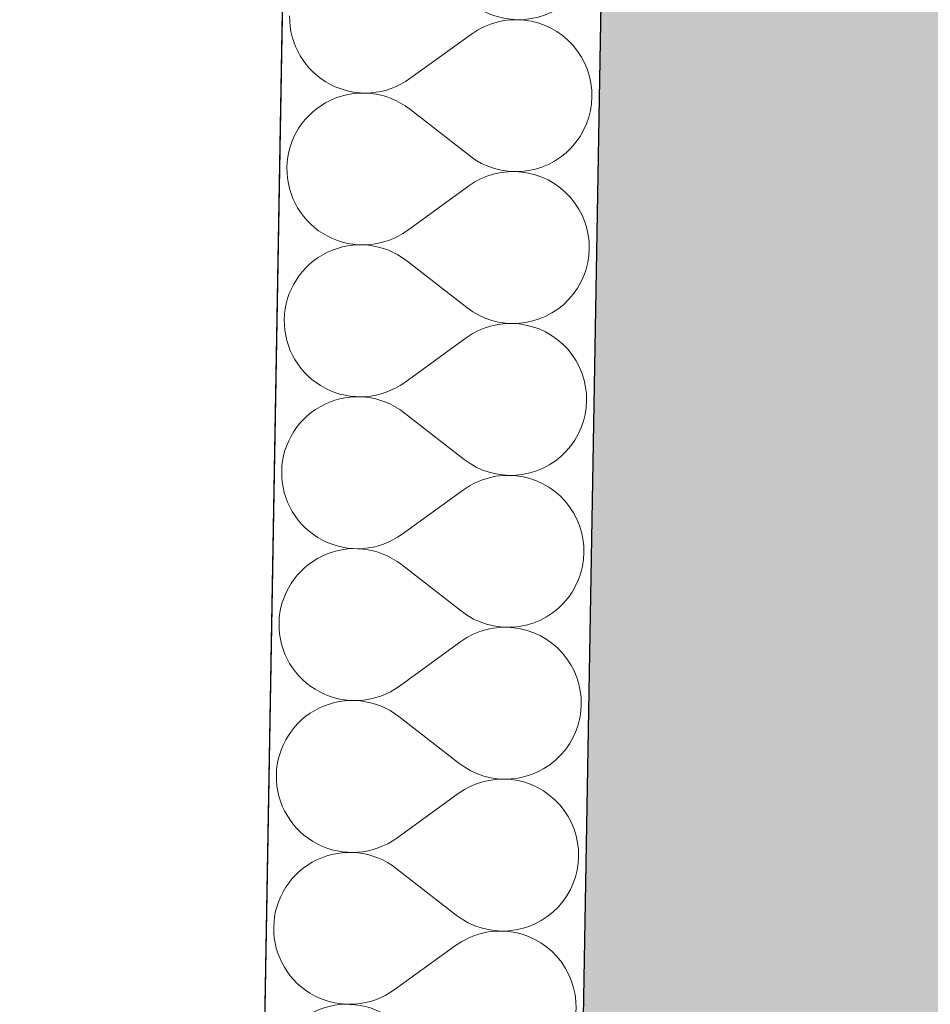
# Model space of a CAD drawing. Header units: millimetres. Extents: x -24674 to 2959, y -2716 to 20653.
# Tile 43 of 161: x -20642 to -20185, y 7406 to 7900. Entities that reach past the tile are written whole.
import ezdxf

# ---------------------------------------------------------------- set-up
doc = ezdxf.new("R2010")
doc.units = ezdxf.units.MM
doc.header["$MEASUREMENT"] = 0
doc.linetypes.add('Wipeout_Contour', pattern=[1000, 0, -1000])
for name, color, linetype in [('9._POHLED ZÁPADNÍ_1_Konstrukce - nosné', 7, 'Continuous'), ('9._POHLED ZÁPADNÍ_1_Nové_Konstrukce - nosné', 7, 'Continuous'), ('9._POHLED ZÁPADNÍ_1_Nové_Výplně – Řezové', 7, 'Continuous'), ('9._POHLED ZÁPADNÍ_1_Výplně – Řezové', 7, 'Continuous'), ('9._POHLED ZÁPADNÍ_1_VÝTAH VAR 1', 7, 'Continuous')]:
    doc.layers.add(name, color=color, linetype=linetype)

# ---------------------------------------------------------------- blocks, each defined once
blk = doc.blocks.new('*X4', base_point=(-27719.5, -6043.99))
at = {"layer": '9._POHLED ZÁPADNÍ_1_Nové_Výplně – Řezové', "color": 21, "linetype": 'Continuous', "lineweight": 20, "true_color": 0xffaaaa}
for p, q in [((-20506.49, 7901.52), (-20506.44, 7898.8)), ((-20506.44, 7898.8), (-20506.19, 7896.09)), ((-20405.6, 7897.35), (-20408.13, 7896.35)), ((-20403, 7898.17), (-20405.6, 7897.35)), ((-20400.36, 7898.8), (-20403, 7898.17)), ((-20397.67, 7899.23), (-20400.36, 7898.8)), ((-20394.96, 7899.48), (-20397.67, 7899.23)), ((-20392.24, 7899.53), (-20394.96, 7899.48)), ((-20389.53, 7899.39), (-20392.24, 7899.53)), ((-20386.83, 7899.05), (-20389.53, 7899.39)), ((-20384.16, 7898.52), (-20386.83, 7899.05)), ((-20381.53, 7897.81), (-20384.16, 7898.52)), ((-20378.97, 7896.9), (-20381.53, 7897.81)), ((-20376.47, 7895.82), (-20378.97, 7896.9)), ((-20506.19, 7896.09), (-20505.76, 7893.41)), ((-20505.76, 7893.41), (-20505.13, 7890.76)), ((-20415.21, 7892.31), (-20446.08, 7869.99)), ((-20412.95, 7893.83), (-20415.21, 7892.31)), ((-20410.58, 7895.18), (-20412.95, 7893.83)), ((-20408.13, 7896.35), (-20410.58, 7895.18)), ((-20374.06, 7894.56), (-20376.47, 7895.82)), ((-20371.74, 7893.13), (-20374.06, 7894.56)), ((-20369.54, 7891.54), (-20371.74, 7893.13)), ((-20367.45, 7889.8), (-20369.54, 7891.54)), ((-20505.13, 7890.76), (-20504.32, 7888.17)), ((-20504.32, 7888.17), (-20503.32, 7885.63)), ((-20365.49, 7887.91), (-20367.45, 7889.8)), ((-20363.67, 7885.89), (-20365.49, 7887.91)), ((-20503.32, 7885.63), (-20502.14, 7883.18)), ((-20502.14, 7883.18), (-20500.79, 7880.82)), ((-20362, 7883.74), (-20363.67, 7885.89)), ((-20360.49, 7881.48), (-20362, 7883.74)), ((-20500.79, 7880.82), (-20499.28, 7878.56)), ((-20499.28, 7878.56), (-20497.61, 7876.41)), ((-20359.14, 7879.12), (-20360.49, 7881.48)), ((-20357.96, 7876.67), (-20359.14, 7879.12)), ((-20497.61, 7876.41), (-20495.79, 7874.39)), ((-20495.79, 7874.39), (-20493.83, 7872.5)), ((-20493.83, 7872.5), (-20491.74, 7870.76)), ((-20356.96, 7874.14), (-20357.96, 7876.67)), ((-20356.15, 7871.54), (-20356.96, 7874.14)), ((-20491.74, 7870.76), (-20489.54, 7869.17)), ((-20489.54, 7869.17), (-20487.22, 7867.74)), ((-20487.22, 7867.74), (-20484.81, 7866.48)), ((-20453.15, 7865.95), (-20450.7, 7867.13)), ((-20450.7, 7867.13), (-20448.34, 7868.47)), ((-20448.34, 7868.47), (-20446.08, 7869.99)), ((-20355.52, 7868.89), (-20356.15, 7871.54)), ((-20355.09, 7866.21), (-20355.52, 7868.89)), ((-20484.81, 7866.48), (-20482.31, 7865.4)), ((-20482.31, 7865.4), (-20479.75, 7864.49)), ((-20477.15, 7862.04), (-20479.8, 7861.42)), ((-20479.75, 7864.49), (-20477.12, 7863.78)), ((-20474.47, 7862.48), (-20477.15, 7862.04)), ((-20477.12, 7863.78), (-20474.45, 7863.25)), ((-20471.76, 7862.72), (-20474.47, 7862.48)), ((-20474.45, 7863.25), (-20471.75, 7862.91)), ((-20469.04, 7862.77), (-20471.76, 7862.72)), ((-20471.75, 7862.91), (-20469.04, 7862.77)), ((-20469.04, 7862.77), (-20466.32, 7862.82)), ((-20466.32, 7862.62), (-20469.04, 7862.77)), ((-20466.32, 7862.82), (-20463.61, 7863.07)), ((-20463.62, 7862.28), (-20466.32, 7862.62)), ((-20460.95, 7861.75), (-20463.62, 7862.28)), ((-20463.61, 7863.07), (-20460.92, 7863.5)), ((-20460.92, 7863.5), (-20458.28, 7864.13)), ((-20458.28, 7864.13), (-20455.68, 7864.95)), ((-20455.68, 7864.95), (-20453.15, 7865.95)), ((-20354.84, 7863.5), (-20355.09, 7866.21)), ((-20354.79, 7860.78), (-20354.84, 7863.5)), ((-20489.75, 7857.09), (-20492.01, 7855.58)), ((-20487.38, 7858.44), (-20489.75, 7857.09)), ((-20484.93, 7859.61), (-20487.38, 7858.44)), ((-20482.4, 7860.61), (-20484.93, 7859.61)), ((-20479.8, 7861.42), (-20482.4, 7860.61)), ((-20458.33, 7861.03), (-20460.95, 7861.75)), ((-20455.76, 7860.13), (-20458.33, 7861.03)), ((-20453.27, 7859.04), (-20455.76, 7860.13)), ((-20450.86, 7857.78), (-20453.27, 7859.04)), ((-20448.55, 7856.35), (-20450.86, 7857.78)), ((-20355.28, 7855.36), (-20354.94, 7858.06)), ((-20354.94, 7858.06), (-20354.79, 7860.78)), ((-20496.18, 7852.09), (-20498.07, 7850.13)), ((-20494.16, 7853.91), (-20496.18, 7852.09)), ((-20492.01, 7855.58), (-20494.16, 7853.91)), ((-20446.34, 7854.75), (-20448.55, 7856.35)), ((-20416.27, 7831.37), (-20446.34, 7854.75)), ((-20356.52, 7850.07), (-20355.81, 7852.69)), ((-20355.81, 7852.69), (-20355.28, 7855.36)), ((-20499.81, 7848.05), (-20501.4, 7845.84)), ((-20498.07, 7850.13), (-20499.81, 7848.05)), ((-20358.51, 7845.01), (-20357.43, 7847.5)), ((-20357.43, 7847.5), (-20356.52, 7850.07)), ((-20502.83, 7843.52), (-20504.09, 7841.11)), ((-20501.4, 7845.84), (-20502.83, 7843.52)), ((-20361.2, 7840.28), (-20359.77, 7842.6)), ((-20359.77, 7842.6), (-20358.51, 7845.01)), ((-20505.18, 7838.62), (-20506.08, 7836.05)), ((-20504.09, 7841.11), (-20505.18, 7838.62)), ((-20364.54, 7835.99), (-20362.79, 7838.08)), ((-20362.79, 7838.08), (-20361.2, 7840.28)), ((-20506.8, 7833.43), (-20507.33, 7830.76)), ((-20506.08, 7836.05), (-20506.8, 7833.43)), ((-20368.45, 7832.21), (-20366.43, 7834.03)), ((-20366.43, 7834.03), (-20364.54, 7835.99)), ((-20507.67, 7828.06), (-20507.82, 7825.34)), ((-20507.33, 7830.76), (-20507.67, 7828.06)), ((-20416.27, 7831.37), (-20414.06, 7829.78)), ((-20414.06, 7829.78), (-20411.75, 7828.35)), ((-20411.75, 7828.35), (-20409.34, 7827.08)), ((-20377.68, 7826.51), (-20375.23, 7827.69)), ((-20375.23, 7827.69), (-20372.86, 7829.03)), ((-20372.86, 7829.03), (-20370.6, 7830.54)), ((-20370.6, 7830.54), (-20368.45, 7832.21)), ((-20507.82, 7825.34), (-20507.77, 7822.62)), ((-20507.77, 7822.62), (-20507.52, 7819.91)), ((-20409.34, 7827.08), (-20406.84, 7826)), ((-20406.84, 7826), (-20404.28, 7825.09)), ((-20401.69, 7822.62), (-20404.33, 7821.99)), ((-20404.28, 7825.09), (-20401.66, 7824.37)), ((-20399, 7823.06), (-20401.69, 7822.62)), ((-20401.66, 7824.37), (-20398.99, 7823.84)), ((-20396.29, 7823.3), (-20399, 7823.06)), ((-20398.99, 7823.84), (-20396.29, 7823.5)), ((-20396.29, 7823.5), (-20393.57, 7823.35)), ((-20393.57, 7823.35), (-20396.29, 7823.3)), ((-20393.57, 7823.35), (-20390.85, 7823.4)), ((-20390.85, 7823.21), (-20393.57, 7823.35)), ((-20390.85, 7823.4), (-20388.14, 7823.64)), ((-20388.15, 7822.87), (-20390.85, 7823.21)), ((-20385.49, 7822.35), (-20388.15, 7822.87)), ((-20388.14, 7823.64), (-20385.46, 7824.08)), ((-20385.46, 7824.08), (-20382.81, 7824.7)), ((-20382.81, 7824.7), (-20380.21, 7825.52)), ((-20380.21, 7825.52), (-20377.68, 7826.51)), ((-20507.52, 7819.91), (-20507.09, 7817.23)), ((-20414.27, 7817.65), (-20416.53, 7816.13)), ((-20411.91, 7819), (-20414.27, 7817.65)), ((-20409.46, 7820.17), (-20411.91, 7819)), ((-20406.93, 7821.17), (-20409.46, 7820.17)), ((-20404.33, 7821.99), (-20406.93, 7821.17)), ((-20382.86, 7821.63), (-20385.49, 7822.35)), ((-20380.3, 7820.73), (-20382.86, 7821.63)), ((-20377.8, 7819.64), (-20380.3, 7820.73)), ((-20375.39, 7818.38), (-20377.8, 7819.64)), ((-20373.07, 7816.96), (-20375.39, 7818.38)), ((-20507.09, 7817.23), (-20506.46, 7814.58)), ((-20506.46, 7814.58), (-20505.64, 7811.99)), ((-20416.53, 7816.13), (-20447.4, 7793.81)), ((-20370.86, 7815.37), (-20373.07, 7816.96)), ((-20368.78, 7813.62), (-20370.86, 7815.37)), ((-20366.82, 7811.74), (-20368.78, 7813.62)), ((-20505.64, 7811.99), (-20504.65, 7809.46)), ((-20504.65, 7809.46), (-20503.47, 7807)), ((-20365, 7809.71), (-20366.82, 7811.74)), ((-20363.33, 7807.57), (-20365, 7809.71)), ((-20361.81, 7805.3), (-20363.33, 7807.57)), ((-20503.47, 7807), (-20502.12, 7804.64)), ((-20502.12, 7804.64), (-20500.61, 7802.38)), ((-20360.47, 7802.94), (-20361.81, 7805.3)), ((-20359.29, 7800.49), (-20360.47, 7802.94)), ((-20500.61, 7802.38), (-20498.94, 7800.23)), ((-20498.94, 7800.23), (-20497.12, 7798.21)), ((-20497.12, 7798.21), (-20495.16, 7796.32)), ((-20358.29, 7797.96), (-20359.29, 7800.49)), ((-20357.48, 7795.36), (-20358.29, 7797.96)), ((-20495.16, 7796.32), (-20493.07, 7794.58)), ((-20493.07, 7794.58), (-20490.86, 7792.99)), ((-20490.86, 7792.99), (-20488.55, 7791.56)), ((-20449.66, 7792.3), (-20447.4, 7793.81)), ((-20356.85, 7792.71), (-20357.48, 7795.36)), ((-20488.55, 7791.56), (-20486.14, 7790.3)), ((-20486.14, 7790.3), (-20483.64, 7789.22)), ((-20483.64, 7789.22), (-20481.07, 7788.31)), ((-20481.07, 7788.31), (-20478.45, 7787.6)), ((-20462.25, 7787.33), (-20459.6, 7787.95)), ((-20459.6, 7787.95), (-20457.01, 7788.77)), ((-20457.01, 7788.77), (-20454.48, 7789.77)), ((-20454.48, 7789.77), (-20452.03, 7790.95)), ((-20452.03, 7790.95), (-20449.66, 7792.3)), ((-20356.41, 7790.03), (-20356.85, 7792.71)), ((-20356.17, 7787.32), (-20356.41, 7790.03)), ((-20486.26, 7783.43), (-20488.71, 7782.26)), ((-20483.72, 7784.43), (-20486.26, 7783.43)), ((-20481.13, 7785.24), (-20483.72, 7784.43)), ((-20478.48, 7785.87), (-20481.13, 7785.24)), ((-20475.8, 7786.3), (-20478.48, 7785.87)), ((-20478.45, 7787.6), (-20475.78, 7787.07)), ((-20473.09, 7786.54), (-20475.8, 7786.3)), ((-20475.78, 7787.07), (-20473.08, 7786.73)), ((-20470.37, 7786.59), (-20473.09, 7786.54)), ((-20473.08, 7786.73), (-20470.37, 7786.59)), ((-20470.37, 7786.59), (-20467.65, 7786.64)), ((-20467.65, 7786.44), (-20470.37, 7786.59)), ((-20467.65, 7786.64), (-20464.94, 7786.89)), ((-20464.95, 7786.1), (-20467.65, 7786.44)), ((-20462.28, 7785.57), (-20464.95, 7786.1)), ((-20464.94, 7786.89), (-20462.25, 7787.33)), ((-20459.66, 7784.85), (-20462.28, 7785.57)), ((-20457.09, 7783.95), (-20459.66, 7784.85)), ((-20454.6, 7782.86), (-20457.09, 7783.95)), ((-20452.19, 7781.6), (-20454.6, 7782.86)), ((-20356.27, 7781.88), (-20356.12, 7784.6)), ((-20356.12, 7784.6), (-20356.17, 7787.32)), ((-20493.34, 7779.4), (-20495.48, 7777.73)), ((-20491.07, 7780.91), (-20493.34, 7779.4)), ((-20488.71, 7782.26), (-20491.07, 7780.91)), ((-20449.87, 7780.17), (-20452.19, 7781.6)), ((-20447.67, 7778.57), (-20449.87, 7780.17)), ((-20417.6, 7755.19), (-20447.67, 7778.57)), ((-20357.13, 7776.51), (-20356.6, 7779.18)), ((-20356.6, 7779.18), (-20356.27, 7781.88)), ((-20499.4, 7773.95), (-20501.14, 7771.87)), ((-20497.51, 7775.91), (-20499.4, 7773.95)), ((-20495.48, 7777.73), (-20497.51, 7775.91)), ((-20358.76, 7771.32), (-20357.85, 7773.89)), ((-20357.85, 7773.89), (-20357.13, 7776.51)), ((-20502.73, 7769.66), (-20504.16, 7767.35)), ((-20501.14, 7771.87), (-20502.73, 7769.66)), ((-20361.1, 7766.42), (-20359.84, 7768.83)), ((-20359.84, 7768.83), (-20358.76, 7771.32)), ((-20505.42, 7764.93), (-20506.51, 7762.44)), ((-20504.16, 7767.35), (-20505.42, 7764.93)), ((-20364.12, 7761.9), (-20362.53, 7764.1)), ((-20362.53, 7764.1), (-20361.1, 7766.42)), ((-20507.41, 7759.87), (-20508.13, 7757.25)), ((-20506.51, 7762.44), (-20507.41, 7759.87)), ((-20367.76, 7757.85), (-20365.87, 7759.81)), ((-20365.87, 7759.81), (-20364.12, 7761.9)), ((-20508.66, 7754.58), (-20509, 7751.88)), ((-20508.13, 7757.25), (-20508.66, 7754.58)), ((-20417.6, 7755.19), (-20415.39, 7753.6)), ((-20415.39, 7753.6), (-20413.08, 7752.17)), ((-20374.19, 7752.85), (-20371.93, 7754.36)), ((-20371.93, 7754.36), (-20369.78, 7756.03)), ((-20369.78, 7756.03), (-20367.76, 7757.85)), ((-20509, 7751.88), (-20509.14, 7749.17)), ((-20509.14, 7749.17), (-20509.09, 7746.45)), ((-20413.08, 7752.17), (-20410.67, 7750.9)), ((-20410.67, 7750.9), (-20408.17, 7749.82)), ((-20408.17, 7749.82), (-20405.61, 7748.91)), ((-20405.61, 7748.91), (-20402.98, 7748.19)), ((-20386.78, 7747.9), (-20384.14, 7748.52)), ((-20384.14, 7748.52), (-20381.54, 7749.34)), ((-20381.54, 7749.34), (-20379.01, 7750.33)), ((-20379.01, 7750.33), (-20376.55, 7751.51)), ((-20376.55, 7751.51), (-20374.19, 7752.85)), ((-20509.09, 7746.45), (-20508.85, 7743.74)), ((-20508.85, 7743.74), (-20508.41, 7741.05)), ((-20410.79, 7743.99), (-20413.24, 7742.82)), ((-20408.26, 7744.99), (-20410.79, 7743.99)), ((-20405.66, 7745.81), (-20408.26, 7744.99)), ((-20403.01, 7746.44), (-20405.66, 7745.81)), ((-20400.33, 7746.88), (-20403.01, 7746.44)), ((-20402.98, 7748.19), (-20400.32, 7747.66)), ((-20397.62, 7747.12), (-20400.33, 7746.88)), ((-20400.32, 7747.66), (-20397.62, 7747.32)), ((-20397.62, 7747.32), (-20394.9, 7747.17)), ((-20394.9, 7747.17), (-20397.62, 7747.12)), ((-20394.9, 7747.17), (-20392.18, 7747.22)), ((-20392.18, 7747.03), (-20394.9, 7747.17)), ((-20392.18, 7747.22), (-20389.47, 7747.46)), ((-20389.48, 7746.69), (-20392.18, 7747.03)), ((-20386.81, 7746.17), (-20389.48, 7746.69)), ((-20389.47, 7747.46), (-20386.78, 7747.9)), ((-20384.19, 7745.45), (-20386.81, 7746.17)), ((-20381.62, 7744.55), (-20384.19, 7745.45)), ((-20379.13, 7743.46), (-20381.62, 7744.55)), ((-20376.72, 7742.2), (-20379.13, 7743.46)), ((-20508.41, 7741.05), (-20507.79, 7738.4)), ((-20507.79, 7738.4), (-20506.97, 7735.81)), ((-20417.86, 7739.95), (-20448.73, 7717.63)), ((-20415.6, 7741.47), (-20417.86, 7739.95)), ((-20413.24, 7742.82), (-20415.6, 7741.47)), ((-20374.4, 7740.78), (-20376.72, 7742.2)), ((-20372.19, 7739.19), (-20374.4, 7740.78)), ((-20370.1, 7737.44), (-20372.19, 7739.19)), ((-20506.97, 7735.81), (-20505.97, 7733.28)), ((-20368.14, 7735.56), (-20370.1, 7737.44)), ((-20366.33, 7733.53), (-20368.14, 7735.56)), ((-20364.65, 7731.39), (-20366.33, 7733.53)), ((-20505.97, 7733.28), (-20504.8, 7730.82)), ((-20504.8, 7730.82), (-20503.45, 7728.46)), ((-20363.14, 7729.13), (-20364.65, 7731.39)), ((-20361.79, 7726.76), (-20363.14, 7729.13)), ((-20503.45, 7728.46), (-20501.94, 7726.2)), ((-20501.94, 7726.2), (-20500.27, 7724.05)), ((-20500.27, 7724.05), (-20498.45, 7722.03)), ((-20360.62, 7724.31), (-20361.79, 7726.76)), ((-20359.62, 7721.78), (-20360.62, 7724.31)), ((-20498.45, 7722.03), (-20496.49, 7720.14)), ((-20496.49, 7720.14), (-20494.4, 7718.4)), ((-20358.81, 7719.18), (-20359.62, 7721.78)), ((-20358.18, 7716.53), (-20358.81, 7719.18)), ((-20494.4, 7718.4), (-20492.19, 7716.81)), ((-20492.19, 7716.81), (-20489.88, 7715.38)), ((-20489.88, 7715.38), (-20487.46, 7714.12)), ((-20487.46, 7714.12), (-20484.97, 7713.04)), ((-20455.81, 7713.59), (-20453.35, 7714.77)), ((-20453.35, 7714.77), (-20450.99, 7716.12)), ((-20450.99, 7716.12), (-20448.73, 7717.63)), ((-20357.74, 7713.85), (-20358.18, 7716.53)), ((-20357.5, 7711.14), (-20357.74, 7713.85)), ((-20482.46, 7709.06), (-20485.05, 7708.25)), ((-20484.97, 7713.04), (-20482.4, 7712.14)), ((-20479.81, 7709.69), (-20482.46, 7709.06)), ((-20482.4, 7712.14), (-20479.78, 7711.42)), ((-20477.12, 7710.12), (-20479.81, 7709.69)), ((-20479.78, 7711.42), (-20477.11, 7710.89)), ((-20474.41, 7710.36), (-20477.12, 7710.12)), ((-20477.11, 7710.89), (-20474.41, 7710.55)), ((-20474.41, 7710.55), (-20471.69, 7710.41)), ((-20471.69, 7710.41), (-20474.41, 7710.36)), ((-20471.69, 7710.41), (-20468.97, 7710.46)), ((-20468.98, 7710.27), (-20471.69, 7710.41)), ((-20466.28, 7709.93), (-20468.98, 7710.27)), ((-20468.97, 7710.46), (-20466.26, 7710.71)), ((-20463.61, 7709.39), (-20466.28, 7709.93)), ((-20466.26, 7710.71), (-20463.58, 7711.15)), ((-20460.99, 7708.67), (-20463.61, 7709.39)), ((-20463.58, 7711.15), (-20460.93, 7711.78)), ((-20460.93, 7711.78), (-20458.34, 7712.59)), ((-20458.34, 7712.59), (-20455.81, 7713.59)), ((-20357.45, 7708.42), (-20357.5, 7711.14)), ((-20492.4, 7704.73), (-20494.66, 7703.22)), ((-20490.04, 7706.08), (-20492.4, 7704.73)), ((-20487.58, 7707.25), (-20490.04, 7706.08)), ((-20485.05, 7708.25), (-20487.58, 7707.25)), ((-20458.42, 7707.77), (-20460.99, 7708.67)), ((-20455.93, 7706.68), (-20458.42, 7707.77)), ((-20453.52, 7705.42), (-20455.93, 7706.68)), ((-20451.2, 7703.99), (-20453.52, 7705.42)), ((-20449, 7702.4), (-20451.2, 7703.99)), ((-20357.93, 7703), (-20357.59, 7705.7)), ((-20357.59, 7705.7), (-20357.45, 7708.42)), ((-20498.84, 7699.73), (-20500.73, 7697.78)), ((-20496.81, 7701.55), (-20498.84, 7699.73)), ((-20494.66, 7703.22), (-20496.81, 7701.55)), ((-20418.92, 7679.01), (-20449, 7702.4)), ((-20359.18, 7697.71), (-20358.46, 7700.34)), ((-20358.46, 7700.34), (-20357.93, 7703)), ((-20502.47, 7695.69), (-20504.06, 7693.48)), ((-20500.73, 7697.78), (-20502.47, 7695.69)), ((-20361.17, 7692.65), (-20360.09, 7695.15)), ((-20360.09, 7695.15), (-20359.18, 7697.71)), ((-20505.49, 7691.17), (-20506.75, 7688.76)), ((-20504.06, 7693.48), (-20505.49, 7691.17)), ((-20363.86, 7687.93), (-20362.43, 7690.24)), ((-20362.43, 7690.24), (-20361.17, 7692.65)), ((-20507.84, 7686.26), (-20508.74, 7683.7)), ((-20506.75, 7688.76), (-20507.84, 7686.26)), ((-20367.2, 7683.63), (-20365.45, 7685.72)), ((-20365.45, 7685.72), (-20363.86, 7687.93)), ((-20509.46, 7681.07), (-20509.99, 7678.4)), ((-20508.74, 7683.7), (-20509.46, 7681.07)), ((-20373.26, 7678.19), (-20371.11, 7679.85)), ((-20371.11, 7679.85), (-20369.08, 7681.67)), ((-20369.08, 7681.67), (-20367.2, 7683.63)), ((-20510.33, 7675.7), (-20510.47, 7672.99)), ((-20509.99, 7678.4), (-20510.33, 7675.7)), ((-20418.92, 7679.01), (-20416.72, 7677.42)), ((-20416.72, 7677.42), (-20414.4, 7675.99)), ((-20414.4, 7675.99), (-20411.99, 7674.73)), ((-20411.99, 7674.73), (-20409.5, 7673.64)), ((-20380.34, 7674.15), (-20377.88, 7675.33)), ((-20377.88, 7675.33), (-20375.52, 7676.67)), ((-20375.52, 7676.67), (-20373.26, 7678.19)), ((-20510.47, 7672.99), (-20510.42, 7670.27)), ((-20510.42, 7670.27), (-20510.18, 7667.56)), ((-20406.99, 7669.63), (-20409.58, 7668.81)), ((-20409.5, 7673.64), (-20406.93, 7672.73)), ((-20404.34, 7670.26), (-20406.99, 7669.63)), ((-20406.93, 7672.73), (-20404.31, 7672.01)), ((-20401.66, 7670.7), (-20404.34, 7670.26)), ((-20404.31, 7672.01), (-20401.64, 7671.48)), ((-20398.95, 7670.94), (-20401.66, 7670.7)), ((-20401.64, 7671.48), (-20398.94, 7671.14)), ((-20396.23, 7670.99), (-20398.95, 7670.94)), ((-20398.94, 7671.14), (-20396.23, 7670.99)), ((-20396.23, 7670.99), (-20393.51, 7671.04)), ((-20393.51, 7670.85), (-20396.23, 7670.99)), ((-20393.51, 7671.04), (-20390.8, 7671.28)), ((-20390.81, 7670.52), (-20393.51, 7670.85)), ((-20388.14, 7669.99), (-20390.81, 7670.52)), ((-20390.8, 7671.28), (-20388.11, 7671.72)), ((-20385.52, 7669.27), (-20388.14, 7669.99)), ((-20388.11, 7671.72), (-20385.46, 7672.34)), ((-20382.95, 7668.37), (-20385.52, 7669.27)), ((-20385.46, 7672.34), (-20382.87, 7673.16)), ((-20382.87, 7673.16), (-20380.34, 7674.15)), ((-20510.18, 7667.56), (-20509.74, 7664.87)), ((-20509.74, 7664.87), (-20509.11, 7662.22)), ((-20416.93, 7665.29), (-20419.19, 7663.77)), ((-20414.57, 7666.64), (-20416.93, 7665.29)), ((-20412.11, 7667.82), (-20414.57, 7666.64)), ((-20409.58, 7668.81), (-20412.11, 7667.82)), ((-20380.46, 7667.28), (-20382.95, 7668.37)), ((-20378.04, 7666.03), (-20380.46, 7667.28)), ((-20375.73, 7664.6), (-20378.04, 7666.03)), ((-20373.52, 7663.01), (-20375.73, 7664.6)), ((-20509.11, 7662.22), (-20508.3, 7659.63)), ((-20508.3, 7659.63), (-20507.3, 7657.1)), ((-20419.19, 7663.77), (-20450.06, 7641.45)), ((-20371.43, 7661.27), (-20373.52, 7663.01)), ((-20369.47, 7659.38), (-20371.43, 7661.27)), ((-20507.3, 7657.1), (-20506.13, 7654.64)), ((-20506.13, 7654.64), (-20504.78, 7652.28)), ((-20367.65, 7657.35), (-20369.47, 7659.38)), ((-20365.98, 7655.21), (-20367.65, 7657.35)), ((-20364.47, 7652.95), (-20365.98, 7655.21)), ((-20504.78, 7652.28), (-20503.27, 7650.02)), ((-20503.27, 7650.02), (-20501.6, 7647.87)), ((-20363.12, 7650.58), (-20364.47, 7652.95)), ((-20361.95, 7648.13), (-20363.12, 7650.58)), ((-20501.6, 7647.87), (-20499.78, 7645.85)), ((-20499.78, 7645.85), (-20497.82, 7643.96)), ((-20360.95, 7645.6), (-20361.95, 7648.13)), ((-20360.13, 7643), (-20360.95, 7645.6)), ((-20497.82, 7643.96), (-20495.73, 7642.22)), ((-20495.73, 7642.22), (-20493.52, 7640.63)), ((-20493.52, 7640.63), (-20491.2, 7639.2)), ((-20454.68, 7638.59), (-20452.32, 7639.94)), ((-20452.32, 7639.94), (-20450.06, 7641.45)), ((-20359.51, 7640.36), (-20360.13, 7643)), ((-20359.07, 7637.67), (-20359.51, 7640.36)), ((-20491.2, 7639.2), (-20488.79, 7637.94)), ((-20488.79, 7637.94), (-20486.3, 7636.86)), ((-20486.3, 7636.86), (-20483.73, 7635.96)), ((-20483.73, 7635.96), (-20481.11, 7635.24)), ((-20481.11, 7635.24), (-20478.44, 7634.71)), ((-20478.44, 7634.71), (-20475.74, 7634.38)), ((-20467.59, 7634.53), (-20464.91, 7634.97)), ((-20464.91, 7634.97), (-20462.26, 7635.6)), ((-20462.26, 7635.6), (-20459.66, 7636.41)), ((-20459.66, 7636.41), (-20457.13, 7637.41)), ((-20457.13, 7637.41), (-20454.68, 7638.59)), ((-20358.83, 7634.96), (-20359.07, 7637.67)), ((-20358.78, 7632.24), (-20358.83, 7634.96)), ((-20491.37, 7629.9), (-20493.73, 7628.55)), ((-20488.91, 7631.07), (-20491.37, 7629.9)), ((-20486.38, 7632.07), (-20488.91, 7631.07)), ((-20483.78, 7632.88), (-20486.38, 7632.07)), ((-20481.14, 7633.51), (-20483.78, 7632.88)), ((-20478.45, 7633.94), (-20481.14, 7633.51)), ((-20475.74, 7634.18), (-20478.45, 7633.94)), ((-20475.74, 7634.38), (-20473.02, 7634.23)), ((-20473.02, 7634.23), (-20475.74, 7634.18)), ((-20473.02, 7634.23), (-20470.3, 7634.28)), ((-20470.31, 7634.09), (-20473.02, 7634.23)), ((-20467.61, 7633.75), (-20470.31, 7634.09)), ((-20470.3, 7634.28), (-20467.59, 7634.53)), ((-20464.94, 7633.22), (-20467.61, 7633.75)), ((-20462.31, 7632.49), (-20464.94, 7633.22)), ((-20459.75, 7631.59), (-20462.31, 7632.49)), ((-20457.26, 7630.5), (-20459.75, 7631.59)), ((-20454.84, 7629.24), (-20457.26, 7630.5)), ((-20358.92, 7629.52), (-20358.78, 7632.24)), ((-20498.14, 7625.37), (-20500.17, 7623.56)), ((-20495.99, 7627.04), (-20498.14, 7625.37)), ((-20493.73, 7628.55), (-20495.99, 7627.04)), ((-20452.53, 7627.81), (-20454.84, 7629.24)), ((-20450.33, 7626.22), (-20452.53, 7627.81)), ((-20420.25, 7602.83), (-20450.33, 7626.22)), ((-20359.79, 7624.16), (-20359.26, 7626.82)), ((-20359.26, 7626.82), (-20358.92, 7629.52)), ((-20502.05, 7621.6), (-20503.8, 7619.51)), ((-20500.17, 7623.56), (-20502.05, 7621.6)), ((-20361.41, 7618.97), (-20360.51, 7621.53)), ((-20360.51, 7621.53), (-20359.79, 7624.16)), ((-20506.82, 7614.99), (-20508.08, 7612.58)), ((-20505.39, 7617.3), (-20506.82, 7614.99)), ((-20503.8, 7619.51), (-20505.39, 7617.3)), ((-20363.76, 7614.06), (-20362.5, 7616.47)), ((-20362.5, 7616.47), (-20361.41, 7618.97)), ((-20509.16, 7610.08), (-20510.07, 7607.52)), ((-20508.08, 7612.58), (-20509.16, 7610.08)), ((-20366.78, 7609.54), (-20365.19, 7611.75)), ((-20365.19, 7611.75), (-20363.76, 7614.06)), ((-20510.07, 7607.52), (-20510.79, 7604.89)), ((-20372.44, 7603.68), (-20370.41, 7605.49)), ((-20370.41, 7605.49), (-20368.52, 7607.45)), ((-20368.52, 7607.45), (-20366.78, 7609.54)), ((-20511.32, 7602.22), (-20511.65, 7599.52)), ((-20510.79, 7604.89), (-20511.32, 7602.22)), ((-20420.25, 7602.83), (-20418.05, 7601.24)), ((-20418.05, 7601.24), (-20415.73, 7599.81)), ((-20379.21, 7599.15), (-20376.85, 7600.49)), ((-20376.85, 7600.49), (-20374.58, 7602.01)), ((-20374.58, 7602.01), (-20372.44, 7603.68)), ((-20511.65, 7599.52), (-20511.8, 7596.81)), ((-20511.8, 7596.81), (-20511.75, 7594.09)), ((-20415.73, 7599.81), (-20413.32, 7598.55)), ((-20413.32, 7598.55), (-20410.83, 7597.46)), ((-20410.83, 7597.46), (-20408.26, 7596.55)), ((-20408.26, 7596.55), (-20405.64, 7595.83)), ((-20405.64, 7595.83), (-20402.97, 7595.3)), ((-20402.97, 7595.3), (-20400.27, 7594.96)), ((-20392.13, 7595.11), (-20389.44, 7595.54)), ((-20389.44, 7595.54), (-20386.79, 7596.17)), ((-20386.79, 7596.17), (-20384.2, 7596.98)), ((-20384.2, 7596.98), (-20381.66, 7597.97)), ((-20381.66, 7597.97), (-20379.21, 7599.15)), ((-20511.75, 7594.09), (-20511.51, 7591.38)), ((-20511.51, 7591.38), (-20511.07, 7588.69)), ((-20415.9, 7590.46), (-20418.26, 7589.11)), ((-20413.44, 7591.64), (-20415.9, 7590.46)), ((-20410.91, 7592.64), (-20413.44, 7591.64)), ((-20408.32, 7593.45), (-20410.91, 7592.64)), ((-20405.67, 7594.08), (-20408.32, 7593.45)), ((-20402.99, 7594.52), (-20405.67, 7594.08)), ((-20400.28, 7594.76), (-20402.99, 7594.52)), ((-20397.56, 7594.82), (-20400.28, 7594.76)), ((-20400.27, 7594.96), (-20397.56, 7594.82)), ((-20397.56, 7594.82), (-20394.84, 7594.86)), ((-20394.84, 7594.67), (-20397.56, 7594.82)), ((-20394.84, 7594.86), (-20392.13, 7595.11)), ((-20392.14, 7594.34), (-20394.84, 7594.67)), ((-20389.47, 7593.81), (-20392.14, 7594.34)), ((-20386.85, 7593.09), (-20389.47, 7593.81)), ((-20384.28, 7592.19), (-20386.85, 7593.09)), ((-20381.78, 7591.11), (-20384.28, 7592.19)), ((-20379.37, 7589.85), (-20381.78, 7591.11)), ((-20511.07, 7588.69), (-20510.44, 7586.05)), ((-20510.44, 7586.05), (-20509.63, 7583.45)), ((-20420.52, 7587.6), (-20451.39, 7565.27)), ((-20418.26, 7589.11), (-20420.52, 7587.6)), ((-20377.06, 7588.42), (-20379.37, 7589.85)), ((-20374.85, 7586.83), (-20377.06, 7588.42)), ((-20372.76, 7585.09), (-20374.85, 7586.83)), ((-20509.63, 7583.45), (-20508.63, 7580.92)), ((-20508.63, 7580.92), (-20507.46, 7578.47)), ((-20370.8, 7583.2), (-20372.76, 7585.09)), ((-20368.98, 7581.18), (-20370.8, 7583.2)), ((-20367.31, 7579.03), (-20368.98, 7581.18)), ((-20507.46, 7578.47), (-20506.11, 7576.1)), ((-20506.11, 7576.1), (-20504.59, 7573.84)), ((-20365.8, 7576.77), (-20367.31, 7579.03)), ((-20364.45, 7574.4), (-20365.8, 7576.77)), ((-20504.59, 7573.84), (-20502.92, 7571.69)), ((-20502.92, 7571.69), (-20501.1, 7569.67)), ((-20363.27, 7571.95), (-20364.45, 7574.4)), ((-20362.28, 7569.42), (-20363.27, 7571.95)), ((-20501.1, 7569.67), (-20499.15, 7567.78)), ((-20499.15, 7567.78), (-20497.06, 7566.04)), ((-20497.06, 7566.04), (-20494.85, 7564.45)), ((-20361.46, 7566.82), (-20362.28, 7569.42)), ((-20360.84, 7564.18), (-20361.46, 7566.82)), ((-20494.85, 7564.45), (-20492.53, 7563.02)), ((-20492.53, 7563.02), (-20490.12, 7561.76)), ((-20490.12, 7561.76), (-20487.63, 7560.68)), ((-20487.63, 7560.68), (-20485.06, 7559.78)), ((-20460.99, 7560.23), (-20458.46, 7561.23)), ((-20458.46, 7561.23), (-20456.01, 7562.41)), ((-20456.01, 7562.41), (-20453.65, 7563.76)), ((-20453.65, 7563.76), (-20451.39, 7565.27)), ((-20360.4, 7561.49), (-20360.84, 7564.18)), ((-20360.16, 7558.78), (-20360.4, 7561.49)), ((-20487.71, 7555.89), (-20490.24, 7554.9)), ((-20485.11, 7556.7), (-20487.71, 7555.89)), ((-20482.47, 7557.33), (-20485.11, 7556.7)), ((-20485.06, 7559.78), (-20482.43, 7559.06)), ((-20479.78, 7557.76), (-20482.47, 7557.33)), ((-20482.43, 7559.06), (-20479.77, 7558.53)), ((-20477.07, 7558.01), (-20479.78, 7557.76)), ((-20479.77, 7558.53), (-20477.07, 7558.2)), ((-20477.07, 7558.2), (-20474.35, 7558.05)), ((-20474.35, 7558.05), (-20477.07, 7558.01)), ((-20474.35, 7558.05), (-20471.63, 7558.11)), ((-20471.63, 7557.91), (-20474.35, 7558.05)), ((-20471.63, 7558.11), (-20468.92, 7558.35)), ((-20468.93, 7557.57), (-20471.63, 7557.91)), ((-20466.27, 7557.04), (-20468.93, 7557.57)), ((-20468.92, 7558.35), (-20466.24, 7558.79)), ((-20463.64, 7556.32), (-20466.27, 7557.04)), ((-20466.24, 7558.79), (-20463.59, 7559.42)), ((-20461.08, 7555.41), (-20463.64, 7556.32)), ((-20463.59, 7559.42), (-20460.99, 7560.23)), ((-20360.25, 7553.35), (-20360.11, 7556.06)), ((-20360.11, 7556.06), (-20360.16, 7558.78)), ((-20497.32, 7550.86), (-20499.47, 7549.19)), ((-20495.06, 7552.37), (-20497.32, 7550.86)), ((-20492.69, 7553.72), (-20495.06, 7552.37)), ((-20490.24, 7554.9), (-20492.69, 7553.72)), ((-20458.58, 7554.32), (-20461.08, 7555.41)), ((-20456.17, 7553.06), (-20458.58, 7554.32)), ((-20453.86, 7551.63), (-20456.17, 7553.06)), ((-20451.65, 7550.04), (-20453.86, 7551.63)), ((-20360.59, 7550.65), (-20360.25, 7553.35)), ((-20501.49, 7547.38), (-20503.38, 7545.42)), ((-20499.47, 7549.19), (-20501.49, 7547.38)), ((-20421.58, 7526.65), (-20451.65, 7550.04)), ((-20361.84, 7545.35), (-20361.12, 7547.98)), ((-20361.12, 7547.98), (-20360.59, 7550.65)), ((-20506.72, 7541.12), (-20508.15, 7538.81)), ((-20505.13, 7543.33), (-20506.72, 7541.12)), ((-20503.38, 7545.42), (-20505.13, 7543.33)), ((-20363.83, 7540.29), (-20362.74, 7542.79)), ((-20362.74, 7542.79), (-20361.84, 7545.35)), ((-20509.41, 7536.4), (-20510.49, 7533.9)), ((-20508.15, 7538.81), (-20509.41, 7536.4)), ((-20366.52, 7535.57), (-20365.09, 7537.88)), ((-20365.09, 7537.88), (-20363.83, 7540.29)), ((-20511.4, 7531.34), (-20512.12, 7528.71)), ((-20510.49, 7533.9), (-20511.4, 7531.34)), ((-20371.74, 7529.31), (-20369.85, 7531.27)), ((-20369.85, 7531.27), (-20368.11, 7533.36)), ((-20368.11, 7533.36), (-20366.52, 7535.57)), ((-20512.12, 7528.71), (-20512.65, 7526.04)), ((-20421.58, 7526.65), (-20419.37, 7525.06)), ((-20375.91, 7525.83), (-20373.76, 7527.5)), ((-20373.76, 7527.5), (-20371.74, 7529.31)), ((-20512.98, 7523.35), (-20513.13, 7520.63)), ((-20512.65, 7526.04), (-20512.98, 7523.35)), ((-20419.37, 7525.06), (-20417.06, 7523.63)), ((-20417.06, 7523.63), (-20414.65, 7522.37)), ((-20414.65, 7522.37), (-20412.16, 7521.28)), ((-20412.16, 7521.28), (-20409.59, 7520.38)), ((-20385.52, 7520.8), (-20382.99, 7521.8)), ((-20382.99, 7521.8), (-20380.54, 7522.97)), ((-20380.54, 7522.97), (-20378.17, 7524.32)), ((-20378.17, 7524.32), (-20375.91, 7525.83)), ((-20513.13, 7520.63), (-20513.08, 7517.91)), ((-20513.08, 7517.91), (-20512.83, 7515.2)), ((-20412.24, 7516.46), (-20414.77, 7515.46)), ((-20409.65, 7517.27), (-20412.24, 7516.46)), ((-20407, 7517.9), (-20409.65, 7517.27)), ((-20409.59, 7520.38), (-20406.97, 7519.65)), ((-20404.31, 7518.34), (-20407, 7517.9)), ((-20406.97, 7519.65), (-20404.3, 7519.12)), ((-20401.6, 7518.59), (-20404.31, 7518.34)), ((-20404.3, 7519.12), (-20401.6, 7518.78)), ((-20401.6, 7518.78), (-20398.88, 7518.64)), ((-20398.88, 7518.64), (-20401.6, 7518.59)), ((-20398.88, 7518.64), (-20396.16, 7518.69)), ((-20396.17, 7518.49), (-20398.88, 7518.64)), ((-20393.47, 7518.16), (-20396.17, 7518.49)), ((-20396.16, 7518.69), (-20393.45, 7518.93)), ((-20390.8, 7517.63), (-20393.47, 7518.16)), ((-20393.45, 7518.93), (-20390.77, 7519.36)), ((-20388.17, 7516.91), (-20390.8, 7517.63)), ((-20390.77, 7519.36), (-20388.12, 7519.99)), ((-20385.61, 7516.01), (-20388.17, 7516.91)), ((-20388.12, 7519.99), (-20385.52, 7520.8)), ((-20512.83, 7515.2), (-20512.4, 7512.51)), ((-20512.4, 7512.51), (-20511.77, 7509.87)), ((-20421.85, 7511.42), (-20452.72, 7489.09)), ((-20419.59, 7512.93), (-20421.85, 7511.42)), ((-20417.22, 7514.28), (-20419.59, 7512.93)), ((-20414.77, 7515.46), (-20417.22, 7514.28)), ((-20383.11, 7514.93), (-20385.61, 7516.01)), ((-20380.7, 7513.67), (-20383.11, 7514.93)), ((-20378.38, 7512.24), (-20380.7, 7513.67)), ((-20376.18, 7510.65), (-20378.38, 7512.24)), ((-20511.77, 7509.87), (-20510.96, 7507.27)), ((-20510.96, 7507.27), (-20509.96, 7504.74)), ((-20374.09, 7508.91), (-20376.18, 7510.65)), ((-20372.13, 7507.02), (-20374.09, 7508.91)), ((-20370.31, 7505), (-20372.13, 7507.02)), ((-20509.96, 7504.74), (-20508.78, 7502.29)), ((-20508.78, 7502.29), (-20507.44, 7499.92)), ((-20368.64, 7502.85), (-20370.31, 7505)), ((-20367.13, 7500.59), (-20368.64, 7502.85)), ((-20507.44, 7499.92), (-20505.92, 7497.66)), ((-20505.92, 7497.66), (-20504.25, 7495.51)), ((-20365.78, 7498.23), (-20367.13, 7500.59)), ((-20364.6, 7495.77), (-20365.78, 7498.23)), ((-20504.25, 7495.51), (-20502.43, 7493.49)), ((-20502.43, 7493.49), (-20500.47, 7491.6)), ((-20500.47, 7491.6), (-20498.38, 7489.86)), ((-20363.61, 7493.24), (-20364.6, 7495.77)), ((-20362.79, 7490.65), (-20363.61, 7493.24)), ((-20498.38, 7489.86), (-20496.18, 7488.27)), ((-20496.18, 7488.27), (-20493.86, 7486.84)), ((-20493.86, 7486.84), (-20491.45, 7485.59)), ((-20457.34, 7486.23), (-20454.98, 7487.58)), ((-20454.98, 7487.58), (-20452.72, 7489.09)), ((-20362.16, 7488), (-20362.79, 7490.65)), ((-20361.73, 7485.31), (-20362.16, 7488)), ((-20491.45, 7485.59), (-20488.95, 7484.5)), ((-20488.95, 7484.5), (-20486.39, 7483.6)), ((-20486.39, 7483.6), (-20483.76, 7482.88)), ((-20483.76, 7482.88), (-20481.09, 7482.35)), ((-20478.4, 7481.83), (-20481.11, 7481.58)), ((-20481.09, 7482.35), (-20478.39, 7482.02)), ((-20475.68, 7481.87), (-20478.4, 7481.83)), ((-20478.39, 7482.02), (-20475.68, 7481.87)), ((-20475.68, 7481.87), (-20472.96, 7481.93)), ((-20472.96, 7481.73), (-20475.68, 7481.87)), ((-20472.96, 7481.93), (-20470.25, 7482.17)), ((-20470.26, 7481.39), (-20472.96, 7481.73)), ((-20470.25, 7482.17), (-20467.56, 7482.61)), ((-20467.56, 7482.61), (-20464.92, 7483.24)), ((-20464.92, 7483.24), (-20462.32, 7484.05)), ((-20462.32, 7484.05), (-20459.79, 7485.05)), ((-20459.79, 7485.05), (-20457.34, 7486.23)), ((-20361.48, 7482.6), (-20361.73, 7485.31)), ((-20361.43, 7479.88), (-20361.48, 7482.6)), ((-20494.02, 7477.54), (-20496.39, 7476.2)), ((-20491.57, 7478.72), (-20494.02, 7477.54)), ((-20489.04, 7479.71), (-20491.57, 7478.72)), ((-20486.44, 7480.52), (-20489.04, 7479.71)), ((-20483.79, 7481.15), (-20486.44, 7480.52)), ((-20481.11, 7481.58), (-20483.79, 7481.15)), ((-20467.59, 7480.86), (-20470.26, 7481.39)), ((-20464.97, 7480.14), (-20467.59, 7480.86)), ((-20462.41, 7479.23), (-20464.97, 7480.14)), ((-20459.91, 7478.14), (-20462.41, 7479.23)), ((-20457.5, 7476.88), (-20459.91, 7478.14)), ((-20455.19, 7475.45), (-20457.5, 7476.88)), ((-20361.92, 7474.47), (-20361.58, 7477.17)), ((-20361.58, 7477.17), (-20361.43, 7479.88)), ((-20500.8, 7473.02), (-20502.82, 7471.2)), ((-20498.65, 7474.68), (-20500.8, 7473.02)), ((-20496.39, 7476.2), (-20498.65, 7474.68)), ((-20452.98, 7473.86), (-20455.19, 7475.45)), ((-20422.91, 7450.47), (-20452.98, 7473.86)), ((-20363.17, 7469.17), (-20362.45, 7471.8)), ((-20362.45, 7471.8), (-20361.92, 7474.47)), ((-20506.45, 7467.15), (-20508.05, 7464.94)), ((-20504.71, 7469.24), (-20506.45, 7467.15)), ((-20502.82, 7471.2), (-20504.71, 7469.24)), ((-20364.07, 7466.61), (-20363.17, 7469.17)), ((-20509.47, 7462.63), (-20510.73, 7460.22)), ((-20508.05, 7464.94), (-20509.47, 7462.63)), ((-20366.42, 7461.7), (-20365.15, 7464.11)), ((-20365.15, 7464.11), (-20364.07, 7466.61)), ((-20511.82, 7457.72), (-20512.72, 7455.16)), ((-20510.73, 7460.22), (-20511.82, 7457.72)), ((-20371.18, 7455.09), (-20369.44, 7457.18)), ((-20369.44, 7457.18), (-20367.84, 7459.39)), ((-20367.84, 7459.39), (-20366.42, 7461.7)), ((-20513.44, 7452.53), (-20513.97, 7449.87)), ((-20512.72, 7455.16), (-20513.44, 7452.53)), ((-20375.09, 7451.32), (-20373.07, 7453.14)), ((-20373.07, 7453.14), (-20371.18, 7455.09)), ((-20514.31, 7447.17), (-20514.46, 7444.45)), ((-20513.97, 7449.87), (-20514.31, 7447.17)), ((-20422.91, 7450.47), (-20420.7, 7448.88)), ((-20420.7, 7448.88), (-20418.39, 7447.45)), ((-20418.39, 7447.45), (-20415.98, 7446.19)), ((-20381.87, 7446.79), (-20379.5, 7448.14)), ((-20379.5, 7448.14), (-20377.24, 7449.65)), ((-20377.24, 7449.65), (-20375.09, 7451.32)), ((-20514.46, 7444.45), (-20514.41, 7441.73)), ((-20415.98, 7446.19), (-20413.48, 7445.1)), ((-20413.48, 7445.1), (-20410.92, 7444.2)), ((-20410.92, 7444.2), (-20408.3, 7443.48)), ((-20405.64, 7442.16), (-20408.33, 7441.72)), ((-20408.3, 7443.48), (-20405.63, 7442.94)), ((-20402.93, 7442.41), (-20405.64, 7442.16)), ((-20405.63, 7442.94), (-20402.93, 7442.6)), ((-20402.93, 7442.6), (-20400.21, 7442.46)), ((-20400.21, 7442.46), (-20402.93, 7442.41)), ((-20400.21, 7442.46), (-20397.49, 7442.51)), ((-20397.5, 7442.32), (-20400.21, 7442.46)), ((-20394.8, 7441.98), (-20397.5, 7442.32)), ((-20397.49, 7442.51), (-20394.78, 7442.75)), ((-20394.78, 7442.75), (-20392.1, 7443.18)), ((-20392.1, 7443.18), (-20389.45, 7443.81)), ((-20389.45, 7443.81), (-20386.85, 7444.62)), ((-20386.85, 7444.62), (-20384.32, 7445.62)), ((-20384.32, 7445.62), (-20381.87, 7446.79)), ((-20514.41, 7441.73), (-20514.16, 7439.02)), ((-20514.16, 7439.02), (-20513.73, 7436.34)), ((-20418.55, 7438.1), (-20420.91, 7436.75)), ((-20416.1, 7439.28), (-20418.55, 7438.1)), ((-20413.57, 7440.28), (-20416.1, 7439.28)), ((-20410.97, 7441.09), (-20413.57, 7440.28)), ((-20408.33, 7441.72), (-20410.97, 7441.09)), ((-20392.13, 7441.45), (-20394.8, 7441.98)), ((-20389.5, 7440.73), (-20392.13, 7441.45)), ((-20386.94, 7439.83), (-20389.5, 7440.73)), ((-20384.44, 7438.75), (-20386.94, 7439.83)), ((-20382.03, 7437.49), (-20384.44, 7438.75)), ((-20379.71, 7436.06), (-20382.03, 7437.49)), ((-20513.73, 7436.34), (-20513.1, 7433.69)), ((-20513.1, 7433.69), (-20512.28, 7431.09)), ((-20423.17, 7435.24), (-20454.04, 7412.92)), ((-20420.91, 7436.75), (-20423.17, 7435.24)), ((-20377.51, 7434.47), (-20379.71, 7436.06)), ((-20375.42, 7432.73), (-20377.51, 7434.47)), ((-20373.46, 7430.84), (-20375.42, 7432.73)), ((-20512.28, 7431.09), (-20511.29, 7428.56)), ((-20511.29, 7428.56), (-20510.11, 7426.11)), ((-20371.64, 7428.82), (-20373.46, 7430.84)), ((-20369.97, 7426.67), (-20371.64, 7428.82)), ((-20510.11, 7426.11), (-20508.76, 7423.74)), ((-20508.76, 7423.74), (-20507.25, 7421.48)), ((-20368.45, 7424.41), (-20369.97, 7426.67)), ((-20367.11, 7422.05), (-20368.45, 7424.41)), ((-20507.25, 7421.48), (-20505.58, 7419.34)), ((-20505.58, 7419.34), (-20503.76, 7417.31)), ((-20365.93, 7419.59), (-20367.11, 7422.05)), ((-20364.93, 7417.06), (-20365.93, 7419.59)), ((-20503.76, 7417.31), (-20501.8, 7415.43)), ((-20501.8, 7415.43), (-20499.71, 7413.68)), ((-20499.71, 7413.68), (-20497.5, 7412.09)), ((-20456.3, 7411.4), (-20454.04, 7412.92)), ((-20364.12, 7414.47), (-20364.93, 7417.06)), ((-20363.49, 7411.82), (-20364.12, 7414.47)), ((-20497.5, 7412.09), (-20495.19, 7410.67)), ((-20495.19, 7410.67), (-20492.78, 7409.41)), ((-20492.78, 7409.41), (-20490.28, 7408.32)), ((-20490.28, 7408.32), (-20487.72, 7407.42)), ((-20466.24, 7407.06), (-20463.65, 7407.88)), ((-20463.65, 7407.88), (-20461.12, 7408.88)), ((-20461.12, 7408.88), (-20458.67, 7410.05)), ((-20458.67, 7410.05), (-20456.3, 7411.4)), ((-20363.06, 7409.13), (-20363.49, 7411.82)), ((-20362.81, 7406.42), (-20363.06, 7409.13)), ((-20487.72, 7407.42), (-20485.09, 7406.7)), ((-20485.09, 7406.7), (-20482.42, 7406.18)), ((-20482.42, 7406.18), (-20479.72, 7405.84)), ((-20479.72, 7405.84), (-20477.01, 7405.7)), ((-20477.01, 7405.7), (-20474.29, 7405.75)), ((-20474.29, 7405.75), (-20471.58, 7405.99)), ((-20471.58, 7405.99), (-20468.89, 7406.43)), ((-20468.89, 7406.43), (-20466.24, 7407.06)), ((-20362.76, 7403.7), (-20362.81, 7406.42))]:
    blk.add_line(p, q, dxfattribs=at)
blk = doc.blocks.new('*X18', base_point=(-27719.5, -6043.99))
at = {"layer": '9._POHLED ZÁPADNÍ_1_Nové_Výplně – Řezové', "color": 21, "linetype": 'Continuous', "lineweight": 20, "true_color": 0xffaaaa}
for p, q in [((-20415.21, 7892.31), (-20446.08, 7869.99)), ((-20416.27, 7831.37), (-20446.34, 7854.75)), ((-20416.53, 7816.13), (-20447.4, 7793.81)), ((-20417.6, 7755.19), (-20447.67, 7778.57)), ((-20417.86, 7739.95), (-20448.73, 7717.63)), ((-20418.92, 7679.01), (-20449, 7702.4)), ((-20419.19, 7663.77), (-20450.06, 7641.45)), ((-20420.25, 7602.83), (-20450.33, 7626.22)), ((-20420.52, 7587.6), (-20451.39, 7565.27)), ((-20421.58, 7526.65), (-20451.65, 7550.04)), ((-20421.85, 7511.42), (-20452.72, 7489.09)), ((-20422.91, 7450.47), (-20452.98, 7473.86)), ((-20423.17, 7435.24), (-20454.04, 7412.92))]:
    blk.add_line(p, q, dxfattribs=at)
for centre, start, end in [((-20391.55, 7937.62), 232.1313, 125.8711), ((-20468.4, 7900.86), 179.0012, 305.8711), ((-20392.88, 7861.44), 232.1313, 125.8711), ((-20469.73, 7824.68), 52.1313, 179.0012), ((-20469.73, 7824.68), 179.0012, 305.8711), ((-20394.21, 7785.26), 232.1313, 125.8711), ((-20471.05, 7748.5), 52.1313, 179.0012), ((-20471.05, 7748.5), 179.0012, 305.8711), ((-20395.54, 7709.08), 232.1313, 125.8711), ((-20472.38, 7672.32), 52.1313, 179.0012), ((-20472.38, 7672.32), 179.0012, 305.8711), ((-20396.87, 7632.9), 232.1313, 125.8711), ((-20473.71, 7596.14), 52.1313, 179.0012), ((-20473.71, 7596.14), 179.0012, 305.8711), ((-20398.2, 7556.73), 232.1313, 125.8711), ((-20475.04, 7519.96), 52.1313, 179.0012), ((-20475.04, 7519.96), 179.0012, 305.8711), ((-20399.52, 7480.55), 232.1313, 125.8711), ((-20476.37, 7443.79), 52.1313, 179.0012), ((-20476.37, 7443.79), 179.0012, 305.8711), ((-20400.85, 7404.37), 232.1313, 125.8711), ((-20477.69, 7367.61), 52.1313, 179.0012)]:
    blk.add_arc(centre, 38.1, start, end, dxfattribs=at)

msp = doc.modelspace()

# ---------------------------------------------------------------- wipeouts: each hides what was drawn before it
at = {"color": 254, "linetype": 'Wipeout_Contour', "lineweight": 0, "ltscale": 108323.765576}
msp.add_wipeout([(-20470.48, 10185.48), (-20571.1, 4413.92), (-20421.12, 4411.3), (-20411.13, 4411.13), (-20313.53, 10008.83)], dxfattribs=at).dxf.layer = '9._POHLED ZÁPADNÍ_1_Nové_Výplně – Řezové'

# ---------------------------------------------------------------- next in the draw order: hatches: boundary and pattern name
at = {"layer": '9._POHLED ZÁPADNÍ_1_Výplně – Řezové', "linetype": 'Continuous', "lineweight": 13}
msp.add_hatch(color=254, dxfattribs=at).paths.add_polyline_path([(-20313.37, 10013.89), (-20411.95, 4415.68), (-20112, 4410.4), (-20020.94, 9581.29)])

# ---------------------------------------------------------------- next in the draw order: linework, layer by layer
at = {"layer": '9._POHLED ZÁPADNÍ_1_Konstrukce - nosné', "color": 7, "linetype": 'Continuous', "lineweight": 50, "flags": 128}
msp.add_lwpolyline([(-20313.37, 10013.89), (-20411.95, 4415.68)], dxfattribs=at)
at = {"layer": '9._POHLED ZÁPADNÍ_1_Nové_Konstrukce - nosné', "color": 1, "linetype": 'Continuous', "lineweight": 25, "flags": 128}
for points in [[(-20470.48, 10185.48), (-20571.1, 4413.92)], [(-20411.13, 4411.13), (-20313.53, 10008.83)]]:
    msp.add_lwpolyline(points, dxfattribs=at)

# ---------------------------------------------------------------- next in the draw order: block references
at = {"layer": '9._POHLED ZÁPADNÍ_1_VÝTAH VAR 1', "color": 9, "linetype": 'Continuous', "lineweight": 13}
msp.add_blockref('*X4', (-27719.5, -6043.99), dxfattribs=at)

# ---------------------------------------------------------------- next in the draw order: wipeouts: each hides what was drawn before it
at = {"color": 254, "linetype": 'Wipeout_Contour', "lineweight": 0, "ltscale": 274303.920399}
msp.add_wipeout([(-20641.96, 349.65), (-20481.93, 349.73), (-20428.28, 3427.35), (-20533.92, 3427.35), (-20533.92, 3677.35), (-20423.92, 3677.35), (-20313.53, 10008.83), (-20473.28, 10024.95), (-20580.69, 3864), (-20570.98, 4415.68), (-20411.95, 4415.68), (-20421.63, 3865.76), (-20580.69, 3864)], dxfattribs=at).dxf.layer = '9._POHLED ZÁPADNÍ_1_Nové_Výplně – Řezové'

# ---------------------------------------------------------------- next in the draw order: linework, layer by layer
at = {"layer": '9._POHLED ZÁPADNÍ_1_Nové_Konstrukce - nosné', "color": 1, "linetype": 'Continuous', "lineweight": 25, "flags": 128}
for points in [[(-20470.48, 10185.48), (-20641.96, 349.65)], [(-20423.92, 3677.35), (-20313.53, 10008.83)]]:
    msp.add_lwpolyline(points, dxfattribs=at)

# ---------------------------------------------------------------- next in the draw order: block references
at = {"layer": '9._POHLED ZÁPADNÍ_1_VÝTAH VAR 1', "color": 9, "linetype": 'Continuous', "lineweight": 13}
msp.add_blockref('*X18', (-27719.5, -6043.99), dxfattribs=at)

doc.saveas('drawing.dxf')
